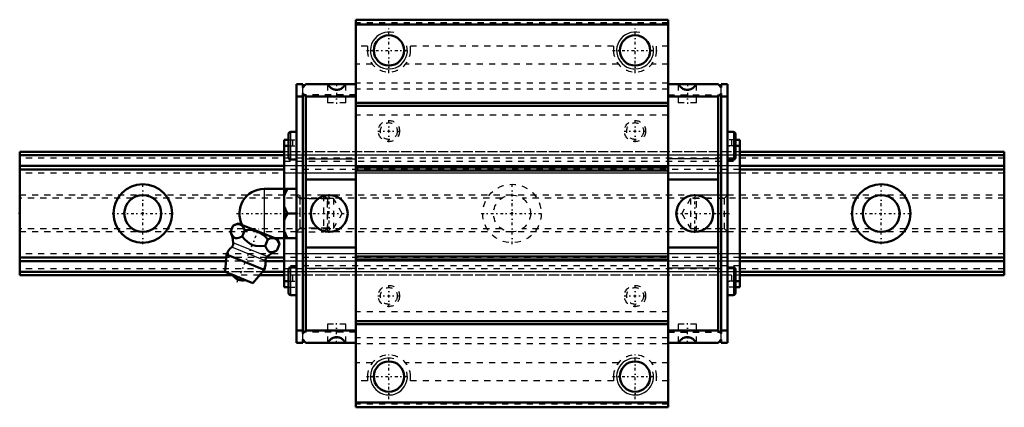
# Model space of a CAD drawing. Header units: millimetres. Extents: x -20 to 140, y -32 to 32.
import ezdxf

# ---------------------------------------------------------------- set-up
doc = ezdxf.new("R2010")
doc.units = ezdxf.units.MM
doc.linetypes.add('Center', pattern=[1.5, 0.45, -0.5, 0.05, -0.5])
doc.linetypes.add('Dashed', pattern=[2, 1, -1])
for name, color, linetype, lineweight in [('2d ConnectionPoints', 7, 'Continuous', 50), ('AM_0', 7, 'Continuous', 50), ('AM_4', 3, 'Continuous', 25), ('AM_5', 3, 'Continuous', 25), ('AM_7', 7, 'Center', 25), ('AM_9', 6, 'Dashed', 25)]:
    doc.layers.add(name, color=color, linetype=linetype, lineweight=lineweight)

# ---------------------------------------------------------------- blocks, each defined once
blk = doc.blocks.new('1_6z5i7dye12fkp5ynzswp2ngkp________0_in_HSR20M2A1SS160LG200BM6F43000_4')
at = {"layer": 'AM_0'}
for p, q in [((19.7, 4), (25, 4)), ((23, 4), (23, -4)), ((23.5, 0), (25, 0)), ((25, 0.73), (25, -0.73)), ((14.28, -3), (14.71, -1.93)), ((15.49, -1.6), (14.71, -1.93)), ((21.88, -4.18), (15.49, -1.6)), ((16.15, -3.76), (16.58, -2.69)), ((19.9, -5.27), (20.33, -4.2)), ((21.42, -4), (25, -4)), ((22.21, -4.96), (21.88, -4.18)), ((21.77, -6.03), (22.21, -4.96)), ((13.6, -6.67), (13.4, -9.49)), ((19.72, -9.14), (13.6, -6.67)), ((17.89, -11.31), (13.4, -9.49)), ((17.89, -11.31), (19.72, -9.14))]:
    blk.add_line(p, q, dxfattribs=at)
for points in [[(23.5, 4), (23.21, 3.44), (23, 2.85)], [(23, 1.15), (23.06, 0.96), (23.25, 0.47), (23.5, 0)], [(23.5, 0), (23.21, -0.56), (23, -1.15)], [(14.28, -3), (14.46, -3.4), (14.68, -3.74), (14.86, -3.91), (15.09, -4), (15.33, -4.02), (15.6, -3.96), (16.15, -3.76)], [(16.58, -2.69), (16.32, -2.21), (16.16, -2.01), (15.96, -1.86), (15.66, -1.76), (15.31, -1.75), (15.01, -1.82), (14.71, -1.93)], [(20.33, -4.2), (19.93, -3.79), (19.49, -3.42), (18.97, -3.09), (18.39, -2.85), (17.79, -2.71), (17.17, -2.67), (16.58, -2.69)], [(23, -2.85), (23.06, -3.04), (23.25, -3.53), (23.5, -4)], [(16.15, -3.76), (16.58, -4.23), (17, -4.62), (17.47, -4.95), (17.89, -5.14), (18.36, -5.26), (19.12, -5.32), (19.9, -5.27)], [(22.21, -4.96), (21.95, -4.48), (21.78, -4.28), (21.59, -4.14), (21.28, -4.03), (20.93, -4.03), (20.63, -4.09), (20.33, -4.2)], [(19.9, -5.27), (20.08, -5.67), (20.3, -6.01), (20.48, -6.18), (20.71, -6.27), (20.95, -6.29), (21.22, -6.24), (21.77, -6.03)]]:
    blk.add_lwpolyline(points, dxfattribs=at)
for centre, radius, start, end in [((19.7, 0), 4, 90, 207.9876), ((8.73, -5.29), 6, 4.8448, 22.4693), ((13.92, -4.86), 0.8, 311.9787, 4.8448), ((16.66, -7.9), 3.3, 131.9787, 158), ((24.17, -11.53), 6, 113.5285, 131.1552), ((16.66, -7.9), 3.3, 338, 4.0213), ((20.75, -7.62), 0.8, 131.1552, 184.0213), ((16.19, -9.07), 1.82, 210.1342, 285.8658)]:
    blk.add_arc(centre, radius, start, end, dxfattribs=at)
at = {"layer": 'AM_4'}
for p, q in [((19.7, 4), (19.7, -3.3)), ((20.22, -7.01), (14.71, -4.79)), ((19.95, -7.67), (14.45, -5.45))]:
    blk.add_line(p, q, dxfattribs=at)
at = {"layer": 'AM_5', "linetype": 'Dashed'}
for p, q in [((25.54, 3), (25.54, -3)), ((30, 2.39), (25.54, 2.39)), ((30, -2.39), (25.54, -2.39))]:
    blk.add_line(p, q, dxfattribs=at)
at = {"layer": 'AM_7'}
for p, q in [((15.23, 0), (33.45, 0)), ((15.34, -11.15), (18.84, -2.5))]:
    blk.add_line(p, q, dxfattribs=at)
at = {"layer": 'AM_9'}
for p, q in [((29.39, 3), (25, 3)), ((29.39, 3), (29.39, -3)), ((30, 2.39), (29.39, 3)), ((30, 2.39), (30, -2.39)), ((25, -3), (29.39, -3)), ((29.39, -3), (30, -2.39))]:
    blk.add_line(p, q, dxfattribs=at)
blk = doc.blocks.new('2_HSR20M2ASSB_M6F_Slider_0_in_HSR20M2A1SS160LG200BM6F43000_4')
at = {"layer": 'AM_0'}
for p, q in [((85.4, 31.5), (34.6, 31.5)), ((34.6, 31.5), (34.6, -31.5)), ((85.4, 30.7), (34.6, 30.7)), ((85.4, 31.5), (85.4, -31.5)), ((26, 21), (25, 21)), ((25, 21), (25, 0.73)), ((26, 20.5), (26.5, 21)), ((26, 21), (26, 20.5)), ((34.6, 21), (26.5, 21)), ((85.4, 21), (93.5, 21)), ((94, 20.5), (93.5, 21)), ((94, 21), (95, 21)), ((94, 21), (94, 20.5)), ((95, -21), (95, 21)), ((26, 19.5), (26, -19.5)), ((26.5, 19), (26, 19.5)), ((93.5, 19), (94, 19.5)), ((94, 19.5), (94, -19.5)), ((26, 19), (25, 19)), ((34.6, 19), (26.5, 19)), ((26.5, -19), (26.5, 19)), ((85.4, 18), (34.6, 18)), ((85.4, 19), (93.5, 19)), ((93.5, -19), (93.5, 19)), ((94, 19), (95, 19)), ((85.4, 17.5), (34.6, 17.5)), ((23.7, 12.92), (23.7, 9.08)), ((25, 13.25), (24.03, 13.25)), ((95.97, 13.25), (95, 13.25)), ((96.3, 12.92), (96.3, 9.08)), ((23, 12), (23, 4)), ((23, 12), (23.7, 12)), ((97, 12), (96.3, 12)), ((97, 12), (97, -12)), ((23, 11), (23.7, 11)), ((97, 11), (96.3, 11)), ((24.03, 8.75), (25, 8.75)), ((95, 8.75), (95.97, 8.75)), ((85.4, 7.5), (34.6, 7.5)), ((85.4, 7), (34.6, 7)), ((26.5, 5.5), (34.6, 5.5)), ((93.5, 5.5), (85.4, 5.5)), ((25, -0.73), (25, -21)), ((23, -4), (23, -12)), ((26.5, -5.5), (34.6, -5.5)), ((93.5, -5.5), (85.4, -5.5)), ((85.4, -7), (34.6, -7)), ((85.4, -7.5), (34.6, -7.5)), ((23.7, -9.08), (23.7, -12.92)), ((25, -8.75), (24.03, -8.75)), ((95.97, -8.75), (95, -8.75)), ((96.3, -9.08), (96.3, -12.92)), ((23, -11), (23.7, -11)), ((97, -11), (96.3, -11)), ((23, -12), (23.7, -12)), ((97, -12), (96.3, -12)), ((24.03, -13.25), (25, -13.25)), ((95, -13.25), (95.97, -13.25)), ((85.4, -17.5), (34.6, -17.5)), ((26, -19), (25, -19)), ((26, -19.5), (26.5, -19)), ((34.6, -19), (26.5, -19)), ((85.4, -18), (34.6, -18)), ((85.4, -19), (93.5, -19)), ((94, -19.5), (93.5, -19)), ((94, -19), (95, -19)), ((26, -20.5), (26, -21)), ((26.5, -21), (26, -20.5)), ((93.5, -21), (94, -20.5)), ((94, -20.5), (94, -21)), ((26, -21), (25, -21)), ((34.6, -21), (26.5, -21)), ((85.4, -21), (93.5, -21)), ((94, -21), (95, -21)), ((85.4, -30.7), (34.6, -30.7)), ((85.4, -31.5), (34.6, -31.5))]:
    blk.add_line(p, q, dxfattribs=at)
for points in [[(30.13, 21), (30.18, 20.88), (30.25, 20.77), (30.33, 20.66), (30.41, 20.57), (30.51, 20.48), (30.61, 20.39), (30.72, 20.32), (30.83, 20.26), (30.95, 20.2), (31.08, 20.16), (31.2, 20.13), (31.33, 20.11), (31.46, 20.1), (31.59, 20.1), (31.72, 20.12), (31.85, 20.14), (31.98, 20.18), (32.1, 20.23), (32.22, 20.28), (32.33, 20.35), (32.44, 20.43), (32.53, 20.51), (32.62, 20.61), (32.71, 20.71), (32.78, 20.82), (32.84, 20.93), (32.87, 21)], [(89.87, 21), (89.82, 20.88), (89.75, 20.77), (89.67, 20.66), (89.59, 20.57), (89.49, 20.48), (89.39, 20.39), (89.28, 20.32), (89.17, 20.26), (89.05, 20.2), (88.92, 20.16), (88.8, 20.13), (88.67, 20.11), (88.54, 20.1), (88.41, 20.1), (88.28, 20.12), (88.15, 20.14), (88.02, 20.18), (87.9, 20.23), (87.78, 20.28), (87.67, 20.35), (87.56, 20.43), (87.47, 20.51), (87.38, 20.61), (87.29, 20.71), (87.22, 20.82), (87.16, 20.93), (87.13, 21)], [(30.13, -21), (30.18, -20.88), (30.25, -20.77), (30.33, -20.66), (30.41, -20.57), (30.51, -20.48), (30.61, -20.39), (30.72, -20.32), (30.83, -20.26), (30.95, -20.2), (31.08, -20.16), (31.2, -20.13), (31.33, -20.11), (31.46, -20.1), (31.59, -20.1), (31.72, -20.12), (31.85, -20.14), (31.98, -20.18), (32.1, -20.23), (32.22, -20.28), (32.33, -20.35), (32.44, -20.43), (32.53, -20.51), (32.62, -20.61), (32.71, -20.71), (32.78, -20.82), (32.84, -20.93), (32.87, -21)], [(89.87, -21), (89.82, -20.88), (89.75, -20.77), (89.67, -20.66), (89.59, -20.57), (89.49, -20.48), (89.39, -20.39), (89.28, -20.32), (89.17, -20.26), (89.05, -20.2), (88.92, -20.16), (88.8, -20.13), (88.67, -20.11), (88.54, -20.1), (88.41, -20.1), (88.28, -20.12), (88.15, -20.14), (88.02, -20.18), (87.9, -20.23), (87.78, -20.28), (87.67, -20.35), (87.56, -20.43), (87.47, -20.51), (87.38, -20.61), (87.29, -20.71), (87.22, -20.82), (87.16, -20.93), (87.13, -21)]]:
    blk.add_lwpolyline(points, dxfattribs=at)
for centre, radius in [((40, 26.5), 2.46), ((80, 26.5), 2.46), ((30.3, 0), 3), ((89.7, 0), 3), ((40, -26.5), 2.46), ((80, -26.5), 2.46)]:
    blk.add_circle(centre, radius, dxfattribs=at)
for centre, start, end in [((24.03, 12.92), 90, 180), ((95.97, 12.92), 0, 90), ((24.03, 9.08), 180, 270), ((95.97, 9.08), 270, 360), ((24.03, -9.08), 90, 180), ((95.97, -9.08), 0, 90), ((24.03, -12.92), 180, 270), ((95.97, -12.92), 270, 360)]:
    blk.add_arc(centre, 0.325, start, end, dxfattribs=at)
at = {"layer": 'AM_4'}
for p, q in [((24.03, 13.25), (24.03, 8.75)), ((95.97, 13.25), (95.97, 8.75)), ((26.5, 8.91), (34.6, 8.91)), ((93.5, 8.91), (85.4, 8.91)), ((24.03, -8.75), (24.03, -13.25)), ((26.5, -8.91), (34.6, -8.91)), ((93.5, -8.91), (85.4, -8.91)), ((95.97, -8.75), (95.97, -13.25))]:
    blk.add_line(p, q, dxfattribs=at)
at = {"layer": 'AM_5', "linetype": 'Dashed'}
for p, q in [((30, -3), (30, 3)), ((30.5, 2.46), (30, 3)), ((89.5, 2.46), (90, 3)), ((90, -3), (90, 3)), ((95, 3), (90, 3)), ((30.5, -2.46), (30, -3)), ((89.5, -2.46), (90, -3)), ((95, -3), (90, -3))]:
    blk.add_line(p, q, dxfattribs=at)
at = {"layer": 'AM_5'}
for centre in [(40, 26.5), (80, 26.5), (40, -26.5), (80, -26.5)]:
    blk.add_arc(centre, 3, 75, 15, dxfattribs=at)
at = {"layer": 'AM_7'}
for p, q in [((40, 22.82), (40, 30.17)), ((80, 22.82), (80, 30.17)), ((36.33, 26.5), (43.68, 26.5)), ((76.33, 26.5), (83.67, 26.5)), ((31.5, 21.15), (31.5, 17.85)), ((88.5, 21.15), (88.5, 17.85)), ((40, 11.6), (40, 15.2)), ((80, 11.6), (80, 15.2)), ((38.2, 13.4), (41.8, 13.4)), ((78.2, 13.4), (81.8, 13.4)), ((23.64, 11), (25.06, 11)), ((94.94, 11), (96.36, 11)), ((30.3, -3.15), (30.3, 3.15)), ((89.7, -3.15), (89.7, 3.15)), ((86.55, 0), (95.37, 0)), ((23.64, -11), (25.06, -11)), ((94.94, -11), (96.36, -11)), ((40, -15.2), (40, -11.6)), ((80, -15.2), (80, -11.6)), ((38.2, -13.4), (41.8, -13.4)), ((78.2, -13.4), (81.8, -13.4)), ((31.5, -21.15), (31.5, -17.85)), ((88.5, -21.15), (88.5, -17.85)), ((40, -30.18), (40, -22.82)), ((80, -30.18), (80, -22.82)), ((36.33, -26.5), (43.68, -26.5)), ((76.33, -26.5), (83.67, -26.5))]:
    blk.add_line(p, q, dxfattribs=at)
at = {"layer": 'AM_9'}
for p, q in [((85.4, 31), (34.6, 31)), ((36.5, 27.19), (34.6, 27.19)), ((36.5, 27.19), (36.5, 26.5)), ((43.5, 26.5), (43.5, 27.19)), ((76.5, 27.19), (43.5, 27.19)), ((76.5, 27.19), (76.5, 26.5)), ((85.4, 27.19), (83.5, 27.19)), ((83.5, 26.5), (83.5, 27.19)), ((37.28, 24.29), (34.6, 24.29)), ((77.28, 24.29), (42.72, 24.29)), ((85.4, 24.29), (82.72, 24.29)), ((30, 21), (30, 18)), ((33, 18), (33, 21)), ((85.4, 21.2), (34.6, 21.2)), ((87, 21), (87, 18)), ((90, 18), (90, 21)), ((26, 19.5), (26, 20.5)), ((34.6, 19.3), (26, 19.3)), ((85.4, 20.23), (34.6, 20.23)), ((85.4, 19.3), (94, 19.3)), ((94, 19.5), (94, 20.5)), ((33, 18), (30, 18)), ((90, 18), (87, 18)), ((85.4, 16), (34.6, 16)), ((23.7, 12), (25, 12)), ((24.35, 12), (24.35, 10)), ((96.3, 12), (95, 12)), ((95.65, 12), (95.65, 10)), ((97, 10), (23, 10)), ((23.7, 11), (25, 11)), ((96.3, 11), (95, 11)), ((97, 9.49), (23, 9.49)), ((97, 9.47), (23, 9.47)), ((23, 8.48), (97, 8.48)), ((97, 7.77), (23, 7.77)), ((97, 7.77), (23, 7.77)), ((97, 7.16), (23, 7.16)), ((97, 6.55), (23, 6.55)), ((25.54, 2.46), (25, 3)), ((31, 2.46), (25.54, 2.46)), ((25.54, 2.46), (25.54, -2.46)), ((31, 2.46), (31, -2.46)), ((32.42, 0), (31, 2.46)), ((89, 2.46), (87.58, 0)), ((89, 2.46), (89, -2.46)), ((94.46, 2.46), (89, 2.46)), ((95, 3), (94.46, 2.46)), ((94.46, 2.46), (94.46, -2.46)), ((31, -2.46), (32.42, 0)), ((87.58, 0), (89, -2.46)), ((25, -3), (25.54, -2.46)), ((25.54, -2.46), (31, -2.46)), ((89, -2.46), (94.46, -2.46)), ((94.46, -2.46), (95, -3)), ((97, -6.55), (23, -6.55)), ((97, -7.16), (23, -7.16)), ((97, -7.77), (23, -7.77)), ((97, -7.77), (23, -7.77)), ((97, -8.48), (23, -8.48)), ((97, -9.47), (23, -9.47)), ((97, -9.49), (23, -9.49)), ((97, -10), (23, -10)), ((23.7, -11), (25, -11)), ((24.35, -10), (24.35, -12)), ((96.3, -11), (95, -11)), ((95.65, -10), (95.65, -12)), ((23.7, -12), (25, -12)), ((96.3, -12), (95, -12)), ((85.4, -16), (34.6, -16)), ((33, -18), (30, -18)), ((30, -18), (30, -21)), ((33, -21), (33, -18)), ((90, -18), (87, -18)), ((87, -18), (87, -21)), ((90, -21), (90, -18)), ((34.6, -19.3), (26, -19.3)), ((26, -20.5), (26, -19.5)), ((85.4, -20.23), (34.6, -20.23)), ((85.4, -19.3), (94, -19.3)), ((94, -20.5), (94, -19.5)), ((85.4, -21.2), (34.6, -21.2)), ((37.28, -24.29), (34.6, -24.29)), ((77.28, -24.29), (42.72, -24.29)), ((85.4, -24.29), (82.72, -24.29)), ((36.5, -27.19), (34.6, -27.19)), ((36.5, -26.5), (36.5, -27.19)), ((43.5, -27.19), (43.5, -26.5)), ((76.5, -27.19), (43.5, -27.19)), ((76.5, -26.5), (76.5, -27.19)), ((83.5, -27.19), (83.5, -26.5)), ((85.4, -27.19), (83.5, -27.19)), ((85.4, -31), (34.6, -31))]:
    blk.add_line(p, q, dxfattribs=at)
for centre, radius in [((40, 13.4), 1.72), ((40, 13.4), 1.37), ((80, 13.4), 1.72), ((80, 13.4), 1.37), ((40, -13.4), 1.72), ((40, -13.4), 1.37), ((80, -13.4), 1.72), ((80, -13.4), 1.37)]:
    blk.add_circle(centre, radius, dxfattribs=at)
for centre, start, end in [((40, 26.5), 180, 0), ((80, 26.5), 180, 0), ((40, -26.5), 0, 180), ((80, -26.5), 360, 180)]:
    blk.add_arc(centre, 3.5, start, end, dxfattribs=at)
blk = doc.blocks.new('3_HSR20M2A116020_Rail_0_in_HSR20M2A1SS160LG200BM6F43000_4')
at = {"layer": 'AM_0'}
for p, q in [((23, 10), (-20, 10)), ((-20, 10), (-20, -10)), ((140, 10), (97, 10)), ((140, 10), (140, -10)), ((23, 9.47), (-20, 9.47)), ((140, 9.47), (97, 9.47)), ((23, 7.77), (-20, 7.77)), ((23, 7.16), (-20, 7.16)), ((140, 7.77), (97, 7.77)), ((140, 7.16), (97, 7.16)), ((13.56, -7.16), (-20, -7.16)), ((13.52, -7.77), (-20, -7.77)), ((23, -7.77), (19.95, -7.77)), ((23, -7.16), (20.09, -7.16)), ((140, -7.16), (97, -7.16)), ((140, -7.77), (97, -7.77)), ((13.4, -9.47), (-20, -9.47)), ((23, -9.47), (19.44, -9.47)), ((140, -9.47), (97, -9.47)), ((14.62, -10), (-20, -10)), ((23, -10), (18.99, -10)), ((140, -10), (97, -10))]:
    blk.add_line(p, q, dxfattribs=at)
for centre, radius in [((0, 0), 4.75), ((120, 0), 4.75), ((0, 0), 3), ((120, 0), 3)]:
    blk.add_circle(centre, radius, dxfattribs=at)
at = {"layer": 'AM_7'}
for p, q in [((0, -4.99), (0, 4.99)), ((60, -4.99), (60, 4.99)), ((120, -4.99), (120, 4.99)), ((-4.99, 0), (4.99, 0)), ((55.01, 0), (64.99, 0)), ((115.01, 0), (124.99, 0))]:
    blk.add_line(p, q, dxfattribs=at)
at = {"layer": 'AM_9'}
for p, q in [((23.7, 10), (23, 10)), ((95.65, 10), (24.35, 10)), ((97, 10), (96.3, 10)), ((140, 9.49), (-20, 9.49)), ((140, 9), (-20, 9)), ((97, 9.47), (23, 9.47)), ((140, 7.77), (-20, 7.77)), ((140, 6.55), (-20, 6.55)), ((97, 7.77), (23, 7.77)), ((97, 7.16), (23, 7.16)), ((25, 3), (-20, 3)), ((-1.66, 2.5), (-20, 2.5)), ((58.34, 2.5), (1.66, 2.5)), ((140, 3), (29.39, 3)), ((118.34, 2.5), (61.66, 2.5)), ((140, 2.5), (121.66, 2.5)), ((-1.66, -2.5), (-20, -2.5)), ((25, -3), (-20, -3)), ((58.34, -2.5), (1.66, -2.5)), ((140, -3), (29.39, -3)), ((118.34, -2.5), (61.66, -2.5)), ((140, -2.5), (121.66, -2.5)), ((140, -6.55), (-20, -6.55)), ((140, -7.77), (-20, -7.77)), ((19.95, -7.77), (13.52, -7.77)), ((20.09, -7.16), (13.56, -7.16)), ((97, -7.16), (23, -7.16)), ((97, -7.77), (23, -7.77)), ((140, -9), (-20, -9)), ((140, -9.49), (-20, -9.49)), ((19.44, -9.47), (13.4, -9.47)), ((97, -9.47), (23, -9.47)), ((18.99, -10), (14.62, -10)), ((23.7, -10), (23, -10)), ((95.65, -10), (24.35, -10)), ((97, -10), (96.3, -10))]:
    blk.add_line(p, q, dxfattribs=at)
for radius in [4.75, 3]:
    blk.add_circle((60, 0), radius, dxfattribs=at)

msp = doc.modelspace()

# ---------------------------------------------------------------- linework, layer by layer
at = {"layer": '2d ConnectionPoints'}
for p in [(-20, 0), (0, 0), (0, 0), (25, 0), (60, 0), (95, 0)]:
    msp.add_point(p, dxfattribs=at)

# ---------------------------------------------------------------- block references
for name in ['2_HSR20M2ASSB_M6F_Slider_0_in_HSR20M2A1SS160LG200BM6F43000_4', '3_HSR20M2A116020_Rail_0_in_HSR20M2A1SS160LG200BM6F43000_4', '1_6z5i7dye12fkp5ynzswp2ngkp________0_in_HSR20M2A1SS160LG200BM6F43000_4']:
    msp.add_blockref(name, (0, 0))

doc.saveas('drawing.dxf')
